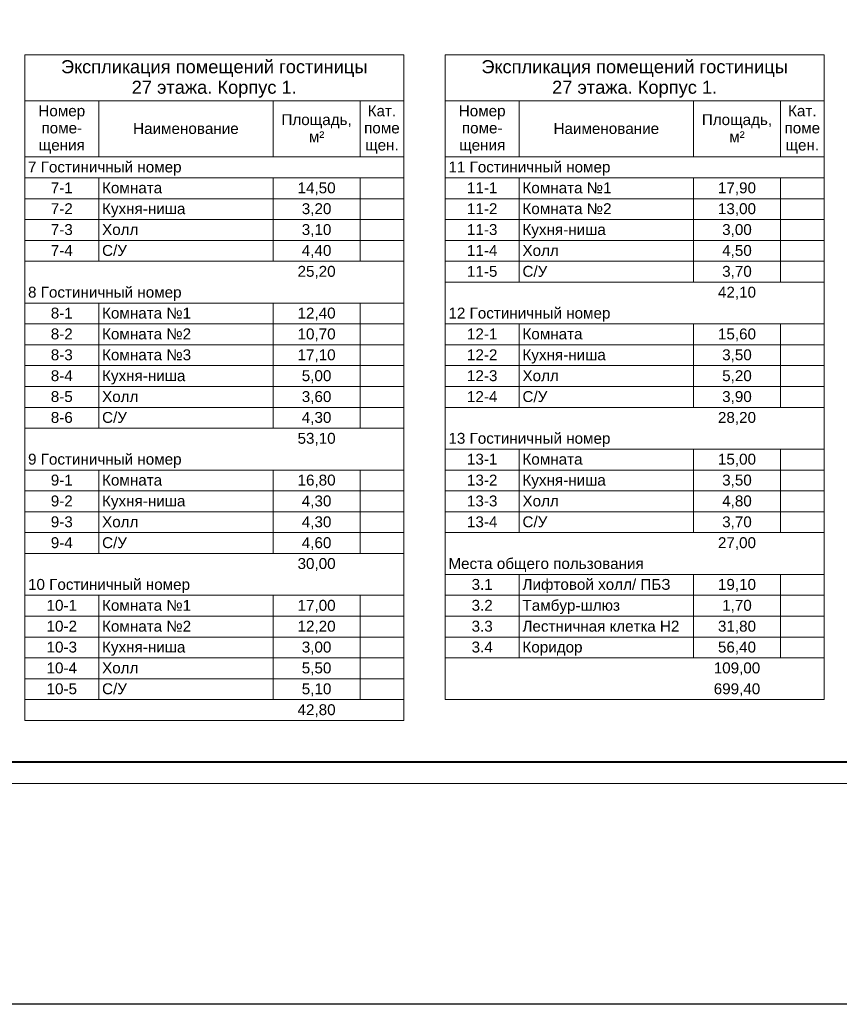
# Model space of a CAD drawing. Header units: millimetres. Extents: x 303602 to 13248484, y -10200551 to -26241.
# Tile 44 of 51: x 947701 to 966518, y -104490 to -81887. Entities that reach past the tile are written whole.
import ezdxf

# ---------------------------------------------------------------- set-up
doc = ezdxf.new("R2010")
doc.units = ezdxf.units.MM
for name, color, linetype, lineweight in [('A-010-M_LINE-T', 7, 'Continuous', 18), ('RC-Извещатели_пожарные', 1, 'Continuous', 30), ('Z-000-P_SCHED', 7, 'Continuous', 20), ('Рамка', 7, 'Continuous', 18)]:
    doc.layers.add(name, color=color, linetype=linetype, lineweight=lineweight)
doc.layers.add('формат', color=250, linetype='Continuous')
doc.styles.add('Arial', font='arial.ttf', dxfattribs={"width": 0.9, "height": 700})
doc.styles.add('Arial_4', font='arial.ttf', dxfattribs={"height": 3})
doc.styles.add('Arial_5', font='arial.ttf', dxfattribs={"height": 2.5})

# ---------------------------------------------------------------- blocks, each defined once
blk = doc.blocks.new('*U39')
at = {"color": 0, "lineweight": 0}
blk.add_lwpolyline([(-594, 0), (0, 0), (0, 420), (-594, 420)], close=True, dxfattribs=at)
at = {"lineweight": 40}
blk.add_lwpolyline([(-574, 5), (-5, 5), (-5, 415), (-574, 415)], close=True, dxfattribs=at)
at = {"style": 'Arial', "width": 0.9, "flags": 8}
blk.add_attdef('FORMAT', (-36.87, 1.26), '', height=2.8, dxfattribs=at)

msp = doc.modelspace()

# ---------------------------------------------------------------- linework, layer by layer
at = {"layer": 'A-010-M_LINE-T'}
for p, q in [((947817, -82692), (947817, -83750)), ((956517, -82692), (947817, -82692)), ((956517, -83750), (956517, -82692)), ((957469, -82692), (957469, -83750)), ((966169, -82692), (957469, -82692)), ((966169, -83750), (966169, -82692)), ((947817, -83750), (947817, -97975)), ((947817, -83750), (956517, -83750)), ((949517, -83750), (949517, -85038)), ((953517, -83750), (953517, -85038)), ((955517, -83750), (955517, -85038)), ((956517, -83750), (956517, -97975)), ((957469, -83750), (957469, -97496)), ((957469, -83750), (966169, -83750)), ((959169, -83750), (959169, -85038)), ((963169, -83750), (963169, -85038)), ((965169, -83750), (965169, -85038)), ((966169, -83750), (966169, -97496)), ((949517, -85038), (947817, -85038)), ((953517, -85038), (949517, -85038)), ((955517, -85038), (953517, -85038)), ((956517, -85038), (955517, -85038)), ((959169, -85038), (957469, -85038)), ((963169, -85038), (959169, -85038)), ((965169, -85038), (963169, -85038)), ((966169, -85038), (965169, -85038)), ((949517, -85517), (947817, -85517)), ((953517, -85517), (949517, -85517)), ((949517, -85517), (949517, -85996)), ((955517, -85517), (953517, -85517)), ((953517, -85517), (953517, -85996)), ((956517, -85517), (955517, -85517)), ((955517, -85517), (955517, -85996)), ((959169, -85517), (957469, -85517)), ((963169, -85517), (959169, -85517)), ((959169, -85517), (959169, -85996)), ((965169, -85517), (963169, -85517)), ((963169, -85517), (963169, -85996)), ((966169, -85517), (965169, -85517)), ((965169, -85517), (965169, -85996)), ((949517, -85996), (947817, -85996)), ((953517, -85996), (949517, -85996)), ((949517, -85996), (949517, -86475)), ((955517, -85996), (953517, -85996)), ((953517, -85996), (953517, -86475)), ((956517, -85996), (955517, -85996)), ((955517, -85996), (955517, -86475)), ((959169, -85996), (957469, -85996)), ((963169, -85996), (959169, -85996)), ((959169, -85996), (959169, -86475)), ((965169, -85996), (963169, -85996)), ((963169, -85996), (963169, -86475)), ((966169, -85996), (965169, -85996)), ((965169, -85996), (965169, -86475)), ((949517, -86475), (947817, -86475)), ((953517, -86475), (949517, -86475)), ((949517, -86475), (949517, -86954)), ((955517, -86475), (953517, -86475)), ((953517, -86475), (953517, -86954)), ((956517, -86475), (955517, -86475)), ((955517, -86475), (955517, -86954)), ((959169, -86475), (957469, -86475)), ((963169, -86475), (959169, -86475)), ((959169, -86475), (959169, -86954)), ((965169, -86475), (963169, -86475)), ((963169, -86475), (963169, -86954)), ((966169, -86475), (965169, -86475)), ((965169, -86475), (965169, -86954)), ((949517, -86954), (947817, -86954)), ((953517, -86954), (949517, -86954)), ((949517, -86954), (949517, -87433)), ((955517, -86954), (953517, -86954)), ((953517, -86954), (953517, -87433)), ((956517, -86954), (955517, -86954)), ((955517, -86954), (955517, -87433)), ((959169, -86954), (957469, -86954)), ((963169, -86954), (959169, -86954)), ((959169, -86954), (959169, -87433)), ((965169, -86954), (963169, -86954)), ((963169, -86954), (963169, -87433)), ((966169, -86954), (965169, -86954)), ((965169, -86954), (965169, -87433)), ((949517, -87433), (947817, -87433)), ((953517, -87433), (949517, -87433)), ((955517, -87433), (953517, -87433)), ((956517, -87433), (955517, -87433)), ((959169, -87433), (957469, -87433)), ((963169, -87433), (959169, -87433)), ((959169, -87433), (959169, -87913)), ((965169, -87433), (963169, -87433)), ((963169, -87433), (963169, -87913)), ((966169, -87433), (965169, -87433)), ((965169, -87433), (965169, -87913)), ((959169, -87913), (957469, -87913)), ((963169, -87913), (959169, -87913)), ((965169, -87913), (963169, -87913)), ((966169, -87913), (965169, -87913)), ((949517, -88392), (947817, -88392)), ((953517, -88392), (949517, -88392)), ((949517, -88392), (949517, -88871)), ((955517, -88392), (953517, -88392)), ((953517, -88392), (953517, -88871)), ((956517, -88392), (955517, -88392)), ((955517, -88392), (955517, -88871)), ((949517, -88871), (947817, -88871)), ((953517, -88871), (949517, -88871)), ((949517, -88871), (949517, -89350)), ((955517, -88871), (953517, -88871)), ((953517, -88871), (953517, -89350)), ((956517, -88871), (955517, -88871)), ((955517, -88871), (955517, -89350)), ((959169, -88871), (957469, -88871)), ((963169, -88871), (959169, -88871)), ((959169, -88871), (959169, -89350)), ((965169, -88871), (963169, -88871)), ((963169, -88871), (963169, -89350)), ((966169, -88871), (965169, -88871)), ((965169, -88871), (965169, -89350)), ((949517, -89350), (947817, -89350)), ((953517, -89350), (949517, -89350)), ((949517, -89350), (949517, -89829)), ((955517, -89350), (953517, -89350)), ((953517, -89350), (953517, -89829)), ((956517, -89350), (955517, -89350)), ((955517, -89350), (955517, -89829)), ((959169, -89350), (957469, -89350)), ((963169, -89350), (959169, -89350)), ((959169, -89350), (959169, -89829)), ((965169, -89350), (963169, -89350)), ((963169, -89350), (963169, -89829)), ((966169, -89350), (965169, -89350)), ((965169, -89350), (965169, -89829)), ((949517, -89829), (947817, -89829)), ((953517, -89829), (949517, -89829)), ((949517, -89829), (949517, -90308)), ((955517, -89829), (953517, -89829)), ((953517, -89829), (953517, -90308)), ((956517, -89829), (955517, -89829)), ((955517, -89829), (955517, -90308)), ((959169, -89829), (957469, -89829)), ((963169, -89829), (959169, -89829)), ((959169, -89829), (959169, -90308)), ((965169, -89829), (963169, -89829)), ((963169, -89829), (963169, -90308)), ((966169, -89829), (965169, -89829)), ((965169, -89829), (965169, -90308)), ((949517, -90308), (947817, -90308)), ((953517, -90308), (949517, -90308)), ((949517, -90308), (949517, -90788)), ((955517, -90308), (953517, -90308)), ((953517, -90308), (953517, -90788)), ((956517, -90308), (955517, -90308)), ((955517, -90308), (955517, -90788)), ((959169, -90308), (957469, -90308)), ((963169, -90308), (959169, -90308)), ((959169, -90308), (959169, -90788)), ((965169, -90308), (963169, -90308)), ((963169, -90308), (963169, -90788)), ((966169, -90308), (965169, -90308)), ((965169, -90308), (965169, -90788)), ((949517, -90788), (947817, -90788)), ((953517, -90788), (949517, -90788)), ((949517, -90788), (949517, -91267)), ((955517, -90788), (953517, -90788)), ((953517, -90788), (953517, -91267)), ((956517, -90788), (955517, -90788)), ((955517, -90788), (955517, -91267)), ((959169, -90788), (957469, -90788)), ((963169, -90788), (959169, -90788)), ((965169, -90788), (963169, -90788)), ((966169, -90788), (965169, -90788)), ((949517, -91267), (947817, -91267)), ((953517, -91267), (949517, -91267)), ((955517, -91267), (953517, -91267)), ((956517, -91267), (955517, -91267)), ((959169, -91746), (957469, -91746)), ((963169, -91746), (959169, -91746)), ((959169, -91746), (959169, -92225)), ((965169, -91746), (963169, -91746)), ((963169, -91746), (963169, -92225)), ((966169, -91746), (965169, -91746)), ((965169, -91746), (965169, -92225)), ((949517, -92225), (947817, -92225)), ((953517, -92225), (949517, -92225)), ((949517, -92225), (949517, -92704)), ((955517, -92225), (953517, -92225)), ((953517, -92225), (953517, -92704)), ((956517, -92225), (955517, -92225)), ((955517, -92225), (955517, -92704)), ((959169, -92225), (957469, -92225)), ((963169, -92225), (959169, -92225)), ((959169, -92225), (959169, -92704)), ((965169, -92225), (963169, -92225)), ((963169, -92225), (963169, -92704)), ((966169, -92225), (965169, -92225)), ((965169, -92225), (965169, -92704)), ((949517, -92704), (947817, -92704)), ((953517, -92704), (949517, -92704)), ((949517, -92704), (949517, -93184)), ((955517, -92704), (953517, -92704)), ((953517, -92704), (953517, -93184)), ((956517, -92704), (955517, -92704)), ((955517, -92704), (955517, -93184)), ((959169, -92704), (957469, -92704)), ((963169, -92704), (959169, -92704)), ((959169, -92704), (959169, -93184)), ((965169, -92704), (963169, -92704)), ((963169, -92704), (963169, -93184)), ((966169, -92704), (965169, -92704)), ((965169, -92704), (965169, -93184)), ((949517, -93184), (947817, -93184)), ((953517, -93184), (949517, -93184)), ((949517, -93184), (949517, -93663)), ((955517, -93184), (953517, -93184)), ((953517, -93184), (953517, -93663)), ((956517, -93184), (955517, -93184)), ((955517, -93184), (955517, -93663)), ((959169, -93184), (957469, -93184)), ((963169, -93184), (959169, -93184)), ((959169, -93184), (959169, -93663)), ((965169, -93184), (963169, -93184)), ((963169, -93184), (963169, -93663)), ((966169, -93184), (965169, -93184)), ((965169, -93184), (965169, -93663)), ((949517, -93663), (947817, -93663)), ((953517, -93663), (949517, -93663)), ((949517, -93663), (949517, -94142)), ((955517, -93663), (953517, -93663)), ((953517, -93663), (953517, -94142)), ((956517, -93663), (955517, -93663)), ((955517, -93663), (955517, -94142)), ((959169, -93663), (957469, -93663)), ((963169, -93663), (959169, -93663)), ((965169, -93663), (963169, -93663)), ((966169, -93663), (965169, -93663)), ((949517, -94142), (947817, -94142)), ((953517, -94142), (949517, -94142)), ((955517, -94142), (953517, -94142)), ((956517, -94142), (955517, -94142)), ((959169, -94621), (957469, -94621)), ((963169, -94621), (959169, -94621)), ((959169, -94621), (959169, -95100)), ((965169, -94621), (963169, -94621)), ((963169, -94621), (963169, -95100)), ((966169, -94621), (965169, -94621)), ((965169, -94621), (965169, -95100)), ((949517, -95100), (947817, -95100)), ((953517, -95100), (949517, -95100)), ((949517, -95100), (949517, -95579)), ((955517, -95100), (953517, -95100)), ((953517, -95100), (953517, -95579)), ((956517, -95100), (955517, -95100)), ((955517, -95100), (955517, -95579)), ((959169, -95100), (957469, -95100)), ((963169, -95100), (959169, -95100)), ((959169, -95100), (959169, -95579)), ((965169, -95100), (963169, -95100)), ((963169, -95100), (963169, -95579)), ((966169, -95100), (965169, -95100)), ((965169, -95100), (965169, -95579)), ((949517, -95579), (947817, -95579)), ((953517, -95579), (949517, -95579)), ((949517, -95579), (949517, -96059)), ((955517, -95579), (953517, -95579)), ((953517, -95579), (953517, -96059)), ((956517, -95579), (955517, -95579)), ((955517, -95579), (955517, -96059)), ((959169, -95579), (957469, -95579)), ((963169, -95579), (959169, -95579)), ((959169, -95579), (959169, -96059)), ((965169, -95579), (963169, -95579)), ((963169, -95579), (963169, -96059)), ((966169, -95579), (965169, -95579)), ((965169, -95579), (965169, -96059)), ((949517, -96059), (947817, -96059)), ((953517, -96059), (949517, -96059)), ((949517, -96059), (949517, -96538)), ((955517, -96059), (953517, -96059)), ((953517, -96059), (953517, -96538)), ((956517, -96059), (955517, -96059)), ((955517, -96059), (955517, -96538)), ((959169, -96059), (957469, -96059)), ((963169, -96059), (959169, -96059)), ((959169, -96059), (959169, -96538)), ((965169, -96059), (963169, -96059)), ((963169, -96059), (963169, -96538)), ((966169, -96059), (965169, -96059)), ((965169, -96059), (965169, -96538)), ((949517, -96538), (947817, -96538)), ((953517, -96538), (949517, -96538)), ((949517, -96538), (949517, -97017)), ((955517, -96538), (953517, -96538)), ((953517, -96538), (953517, -97017)), ((956517, -96538), (955517, -96538)), ((955517, -96538), (955517, -97017)), ((959169, -96538), (957469, -96538)), ((963169, -96538), (959169, -96538)), ((965169, -96538), (963169, -96538)), ((966169, -96538), (965169, -96538)), ((949517, -97017), (947817, -97017)), ((953517, -97017), (949517, -97017)), ((949517, -97017), (949517, -97496)), ((955517, -97017), (953517, -97017)), ((953517, -97017), (953517, -97496)), ((956517, -97017), (955517, -97017)), ((955517, -97017), (955517, -97496)), ((949517, -97496), (947817, -97496)), ((953517, -97496), (949517, -97496)), ((955517, -97496), (953517, -97496)), ((956517, -97496), (955517, -97496)), ((966169, -97496), (957469, -97496)), ((956517, -97975), (947817, -97975))]:
    msp.add_line(p, q, dxfattribs=at)
at = {"layer": 'RC-Извещатели_пожарные', "lineweight": 30}
msp.add_lwpolyline([(329285, -48338), (1052378, -48338), (1052378, -104490), (329285, -104490)], close=True, dxfattribs=at)
at = {"layer": 'Рамка'}
msp.add_lwpolyline([(928467, -98921), (985367, -98921), (985367, -57921), (928467, -57921)], close=True, dxfattribs=at)

# ---------------------------------------------------------------- block references
at = {"layer": 'формат', "xscale": 100, "yscale": 100, "zscale": 100}
msp.add_blockref('*U39', (985867, -99421), dxfattribs=at)

# ---------------------------------------------------------------- texts
at = {"layer": 'Z-000-P_SCHED', "line_spacing_factor": 0.941778}
for s, insert, char_height, width, attachment_point, style in [('Экспликация помещений гостиницы\\P27 этажа. Корпус 1.', (952167, -82817), 300, 8406.71, 2, 'Arial_4'), ('Экспликация помещений гостиницы\\P27 этажа. Корпус 1.', (961819, -82817), 300, 8406.71, 2, 'Arial_4'), ('Номер\\Pпоме-\\Pщения', (948667, -83855), 250, 1285.52, 2, 'Arial_5'), ('Кат.\\Pпоме\\Pщен.', (956017, -83855), 250, 979.44, 2, 'Arial_5'), ('Номер\\Pпоме-\\Pщения', (958319, -83855), 250, 1285.52, 2, 'Arial_5'), ('Кат.\\Pпоме\\Pщен.', (965669, -83855), 250, 979.44, 2, 'Arial_5'), ('Площадь,\\Pм\\fArial|b0|i0|c238|p34|;²', (954517, -84057), 250, 1925.21, 2, 'Arial_5'), ('Площадь,\\Pм\\fArial|b0|i0|c238|p34|;²', (964169, -84057), 250, 1925.21, 2, 'Arial_5'), ('Наименование', (951517, -84260), 250, 2895.47, 2, 'Arial_5'), ('Наименование', (961169, -84260), 250, 2895.47, 2, 'Arial_5'), ('7 Гостиничный номер', (947892, -85143), 250, 4211.6, 1, 'Arial_5'), ('11 Гостиничный номер', (957544, -85143), 250, 4444.21, 1, 'Arial_5'), ('7-1', (948667, -85622), 250, 602.97, 2, 'Arial_5'), ('Комната', (949592, -85622), 250, 1646.69, 1, 'Arial_5'), ('14,50', (954517, -85622), 250, 1046.78, 2, 'Arial_5'), ('11-1', (958319, -85622), 250, 835.59, 2, 'Arial_5'), ('Комната №1', (959244, -85622), 250, 2442.48, 1, 'Arial_5'), ('17,90', (964169, -85622), 250, 1046.78, 2, 'Arial_5'), ('7-2', (948667, -86101), 250, 602.97, 2, 'Arial_5'), ('Кухня-ниша', (949592, -86101), 250, 2271.08, 1, 'Arial_5'), ('3,20', (954517, -86101), 250, 814.16, 2, 'Arial_5'), ('11-2', (958319, -86101), 250, 835.59, 2, 'Arial_5'), ('Комната №2', (959244, -86101), 250, 2442.48, 1, 'Arial_5'), ('13,00', (964169, -86101), 250, 1046.78, 2, 'Arial_5'), ('7-3', (948667, -86580), 250, 602.97, 2, 'Arial_5'), ('Холл', (949592, -86580), 250, 994.74, 1, 'Arial_5'), ('3,10', (954517, -86580), 250, 814.16, 2, 'Arial_5'), ('11-3', (958319, -86580), 250, 835.59, 2, 'Arial_5'), ('Кухня-ниша', (959244, -86580), 250, 2271.08, 1, 'Arial_5'), ('3,00', (964169, -86580), 250, 814.16, 2, 'Arial_5'), ('7-4', (948667, -87060), 250, 602.97, 2, 'Arial_5'), ('С/У', (949592, -87060), 250, 679.49, 1, 'Arial_5'), ('4,40', (954517, -87060), 250, 814.16, 2, 'Arial_5'), ('11-4', (958319, -87060), 250, 835.59, 2, 'Arial_5'), ('Холл', (959244, -87060), 250, 994.74, 1, 'Arial_5'), ('4,50', (964169, -87060), 250, 814.16, 2, 'Arial_5'), ('25,20', (954517, -87539), 250, 1046.78, 2, 'Arial_5'), ('11-5', (958319, -87539), 250, 835.59, 2, 'Arial_5'), ('С/У', (959244, -87539), 250, 679.49, 1, 'Arial_5'), ('3,70', (964169, -87539), 250, 814.16, 2, 'Arial_5'), ('8 Гостиничный номер', (947892, -88018), 250, 4211.6, 1, 'Arial_5'), ('42,10', (964169, -88018), 250, 1046.78, 2, 'Arial_5'), ('8-1', (948667, -88497), 250, 602.97, 2, 'Arial_5'), ('Комната №1', (949592, -88497), 250, 2442.48, 1, 'Arial_5'), ('12,40', (954517, -88497), 250, 1046.78, 2, 'Arial_5'), ('12 Гостиничный номер', (957544, -88497), 250, 4444.21, 1, 'Arial_5'), ('8-2', (948667, -88976), 250, 602.97, 2, 'Arial_5'), ('Комната №2', (949592, -88976), 250, 2442.48, 1, 'Arial_5'), ('10,70', (954517, -88976), 250, 1046.78, 2, 'Arial_5'), ('12-1', (958319, -88976), 250, 835.59, 2, 'Arial_5'), ('Комната', (959244, -88976), 250, 1646.69, 1, 'Arial_5'), ('15,60', (964169, -88976), 250, 1046.78, 2, 'Arial_5'), ('8-3', (948667, -89455), 250, 602.97, 2, 'Arial_5'), ('Комната №3', (949592, -89455), 250, 2442.48, 1, 'Arial_5'), ('17,10', (954517, -89455), 250, 1046.78, 2, 'Arial_5'), ('12-2', (958319, -89455), 250, 835.59, 2, 'Arial_5'), ('Кухня-ниша', (959244, -89455), 250, 2271.08, 1, 'Arial_5'), ('3,50', (964169, -89455), 250, 814.16, 2, 'Arial_5'), ('8-4', (948667, -89935), 250, 602.97, 2, 'Arial_5'), ('Кухня-ниша', (949592, -89935), 250, 2271.08, 1, 'Arial_5'), ('5,00', (954517, -89935), 250, 814.16, 2, 'Arial_5'), ('12-3', (958319, -89935), 250, 835.59, 2, 'Arial_5'), ('Холл', (959244, -89935), 250, 994.74, 1, 'Arial_5'), ('5,20', (964169, -89935), 250, 814.16, 2, 'Arial_5'), ('8-5', (948667, -90414), 250, 602.97, 2, 'Arial_5'), ('3,60', (954517, -90414), 250, 814.16, 2, 'Arial_5'), ('12-4', (958319, -90414), 250, 835.59, 2, 'Arial_5'), ('С/У', (959244, -90414), 250, 679.49, 1, 'Arial_5'), ('3,90', (964169, -90414), 250, 814.16, 2, 'Arial_5'), ('Холл', (949592, -90414), 250, 994.74, 1, 'Arial_5'), ('8-6', (948667, -90893), 250, 602.97, 2, 'Arial_5'), ('С/У', (949592, -90893), 250, 679.49, 1, 'Arial_5'), ('4,30', (954517, -90893), 250, 814.16, 2, 'Arial_5'), ('28,20', (964169, -90893), 250, 1046.78, 2, 'Arial_5'), ('53,10', (954517, -91372), 250, 1046.78, 2, 'Arial_5'), ('13 Гостиничный номер', (957544, -91372), 250, 4444.21, 1, 'Arial_5'), ('9 Гостиничный номер', (947892, -91851), 250, 4211.6, 1, 'Arial_5'), ('13-1', (958319, -91851), 250, 835.59, 2, 'Arial_5'), ('Комната', (959244, -91851), 250, 1646.69, 1, 'Arial_5'), ('15,00', (964169, -91851), 250, 1046.78, 2, 'Arial_5'), ('9-1', (948667, -92331), 250, 602.97, 2, 'Arial_5'), ('Комната', (949592, -92331), 250, 1646.69, 1, 'Arial_5'), ('16,80', (954517, -92331), 250, 1046.78, 2, 'Arial_5'), ('13-2', (958319, -92331), 250, 835.59, 2, 'Arial_5'), ('Кухня-ниша', (959244, -92331), 250, 2271.08, 1, 'Arial_5'), ('3,50', (964169, -92331), 250, 814.16, 2, 'Arial_5'), ('9-2', (948667, -92810), 250, 602.97, 2, 'Arial_5'), ('Кухня-ниша', (949592, -92810), 250, 2271.08, 1, 'Arial_5'), ('4,30', (954517, -92810), 250, 814.16, 2, 'Arial_5'), ('13-3', (958319, -92810), 250, 835.59, 2, 'Arial_5'), ('Холл', (959244, -92810), 250, 994.74, 1, 'Arial_5'), ('4,80', (964169, -92810), 250, 814.16, 2, 'Arial_5'), ('9-3', (948667, -93289), 250, 602.97, 2, 'Arial_5'), ('Холл', (949592, -93289), 250, 994.74, 1, 'Arial_5'), ('4,30', (954517, -93289), 250, 814.16, 2, 'Arial_5'), ('13-4', (958319, -93289), 250, 835.59, 2, 'Arial_5'), ('С/У', (959244, -93289), 250, 679.49, 1, 'Arial_5'), ('3,70', (964169, -93289), 250, 814.16, 2, 'Arial_5'), ('9-4', (948667, -93768), 250, 602.97, 2, 'Arial_5'), ('С/У', (949592, -93768), 250, 679.49, 1, 'Arial_5'), ('4,60', (954517, -93768), 250, 814.16, 2, 'Arial_5'), ('27,00', (964169, -93768), 250, 1046.78, 2, 'Arial_5'), ('30,00', (954517, -94247), 250, 1046.78, 2, 'Arial_5'), ('Места общего пользования', (957544, -94247), 250, 5356.32, 1, 'Arial_5'), ('10 Гостиничный номер', (947892, -94726), 250, 4444.21, 1, 'Arial_5'), ('Лифтовой холл/ ПБЗ', (959244, -94726), 250, 4052.44, 1, 'Arial_5'), ('3.1', (958319, -94726), 250, 581.54, 2, 'Arial_5'), ('19,10', (964169, -94726), 250, 1046.78, 2, 'Arial_5'), ('10-1', (948667, -95206), 250, 835.59, 2, 'Arial_5'), ('Комната №1', (949592, -95206), 250, 2442.48, 1, 'Arial_5'), ('17,00', (954517, -95206), 250, 1046.78, 2, 'Arial_5'), ('3.2', (958319, -95206), 250, 581.54, 2, 'Arial_5'), ('Тамбур-шлюз', (959244, -95206), 250, 2659.79, 1, 'Arial_5'), ('1,70', (964169, -95206), 250, 814.16, 2, 'Arial_5'), ('10-2', (948667, -95685), 250, 835.59, 2, 'Arial_5'), ('Комната №2', (949592, -95685), 250, 2442.48, 1, 'Arial_5'), ('12,20', (954517, -95685), 250, 1046.78, 2, 'Arial_5'), ('3.3', (958319, -95685), 250, 581.54, 2, 'Arial_5'), ('Лестничная клетка Н2', (959244, -95685), 250, 4300.36, 1, 'Arial_5'), ('31,80', (964169, -95685), 250, 1046.78, 2, 'Arial_5'), ('10-3', (948667, -96164), 250, 835.59, 2, 'Arial_5'), ('Кухня-ниша', (949592, -96164), 250, 2271.08, 1, 'Arial_5'), ('3,00', (954517, -96164), 250, 814.16, 2, 'Arial_5'), ('3.4', (958319, -96164), 250, 581.54, 2, 'Arial_5'), ('Коридор', (959244, -96164), 250, 1646.69, 1, 'Arial_5'), ('56,40', (964169, -96164), 250, 1046.78, 2, 'Arial_5'), ('10-4', (948667, -96643), 250, 835.59, 2, 'Arial_5'), ('Холл', (949592, -96643), 250, 994.74, 1, 'Arial_5'), ('5,50', (954517, -96643), 250, 814.16, 2, 'Arial_5'), ('109,00', (964169, -96643), 250, 1279.39, 2, 'Arial_5'), ('10-5', (948667, -97122), 250, 835.59, 2, 'Arial_5'), ('С/У', (949592, -97122), 250, 679.49, 1, 'Arial_5'), ('5,10', (954517, -97122), 250, 814.16, 2, 'Arial_5'), ('699,40', (964169, -97122), 250, 1279.39, 2, 'Arial_5'), ('42,80', (954517, -97602), 250, 1046.78, 2, 'Arial_5')]:
    msp.add_mtext(s, dxfattribs=dict(at, insert=insert, char_height=char_height, width=width, attachment_point=attachment_point, style=style))

doc.saveas('drawing.dxf')
